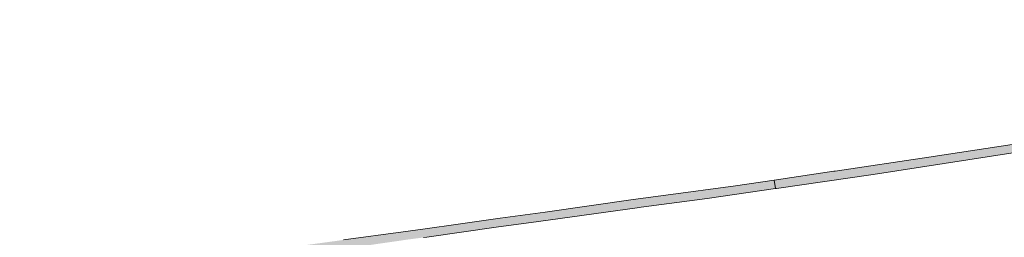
# Model space of a CAD drawing. Extents: x 97094 to 109644, y 463509 to 471969.
# Tile 123 of 256: x 102584 to 102817, y 468448 to 468499. Entities that reach past the tile are written whole.
import ezdxf

# ---------------------------------------------------------------- set-up
doc = ezdxf.new("R2010")
doc.units = 0
doc.layers.add('109 Onkruidbestrijding elementen', color=6, linetype='Continuous', lineweight=20, true_color=0xff00ff)

msp = doc.modelspace()

# ---------------------------------------------------------------- hatches: boundary and pattern name
at = {"layer": '109 Onkruidbestrijding elementen', "true_color": 0xff00ff}
for points in [[(102897.17, 468479.64), (102897.31, 468479.66), (102908.61, 468481.41), (102913.15, 468482.11), (102931.07, 468484.89), (102945.06, 468486.87), (102945.08, 468486.88), (102964.7, 468490.16), (102976.01, 468491.7), (102985.15, 468492.95), (103000, 468495.35), (103011.49, 468497.2), (103011.24, 468499.18), (103008.38, 468498.75), (103000, 468497.44), (102984.77, 468495.05), (102967.68, 468492.45), (102964.34, 468491.94), (102937.89, 468487.91), (102934.55, 468487.4), (102893.13, 468481.02), (102868.98, 468477.32), (102859.37, 468475.85), (102851.5, 468474.7), (102836.45, 468472.5), (102798.69, 468466.72), (102776.65, 468463.46), (102776.33, 468463.41), (102762.26, 468461.34), (102762.61, 468459.34), (102762.82, 468459.37), (102785.58, 468462.64), (102824.68, 468468.68), (102845.26, 468471.94), (102857.54, 468473.72), (102861.51, 468474.3), (102874.11, 468476.23), (102874.13, 468476.24), (102894.29, 468479.21), (102897.17, 468479.64)], [(102747.05, 468457.05), (102762.61, 468459.34), (102762.26, 468461.34), (102753.13, 468460), (102736.71, 468457.77), (102729, 468456.72), (102708.31, 468453.76), (102697.66, 468452.31), (102687.82, 468450.94), (102680.05, 468449.8), (102674.79, 468449.15), (102660.76, 468447.21), (102659.7, 468447.06), (102648.07, 468445.47), (102645.54, 468445.11), (102636.6, 468443.86), (102620.87, 468441.61), (102608.69, 468440.06), (102594.98, 468437.83), (102592.69, 468437.49), (102589.49, 468437.03), (102588.72, 468436.88), (102587.91, 468436.62), (102586.71, 468436.02), (102585.81, 468435.41), (102584.94, 468434.65), (102584.45, 468434.15), (102584.85, 468433.55), (102585.75, 468432.11), (102586.47, 468433.2), (102587.32, 468433.88), (102588.25, 468434.43), (102588.84, 468434.73), (102589.82, 468434.97), (102604.28, 468437.22), (102606.64, 468437.56), (102620.85, 468439.6), (102631.4, 468441.03), (102637.56, 468442.02), (102653.73, 468444.16), (102660.09, 468445.01), (102676.2, 468447.34), (102679.63, 468447.78), (102680.38, 468447.89), (102696.76, 468450.21), (102706.71, 468451.59), (102729.96, 468454.82), (102730.95, 468454.96), (102744.14, 468456.66), (102747.05, 468457.05)]]:
    msp.add_hatch(color=6, dxfattribs=at).paths.add_polyline_path(points)

# ---------------------------------------------------------------- linework, layer by layer
at = {"layer": '109 Onkruidbestrijding elementen', "color": 3, "true_color": 0x00ff00}
for points in [[(102836.45, 468472.5), (102798.69, 468466.72), (102776.65, 468463.46), (102776.33, 468463.41), (102762.26, 468461.34), (102762.61, 468459.34), (102762.82, 468459.37), (102785.58, 468462.64), (102824.68, 468468.68)], [(102679.63, 468447.78), (102680.38, 468447.89), (102696.76, 468450.21), (102706.71, 468451.59), (102729.96, 468454.82), (102730.95, 468454.96), (102744.14, 468456.66), (102747.05, 468457.05), (102747.05, 468457.05), (102762.61, 468459.34), (102762.26, 468461.34), (102753.13, 468460), (102736.71, 468457.77), (102729, 468456.72), (102708.31, 468453.76), (102697.66, 468452.31), (102687.82, 468450.94), (102680.05, 468449.8), (102674.79, 468449.15), (102660.76, 468447.21)]]:
    msp.add_lwpolyline(points, dxfattribs=at)

doc.saveas('drawing.dxf')
